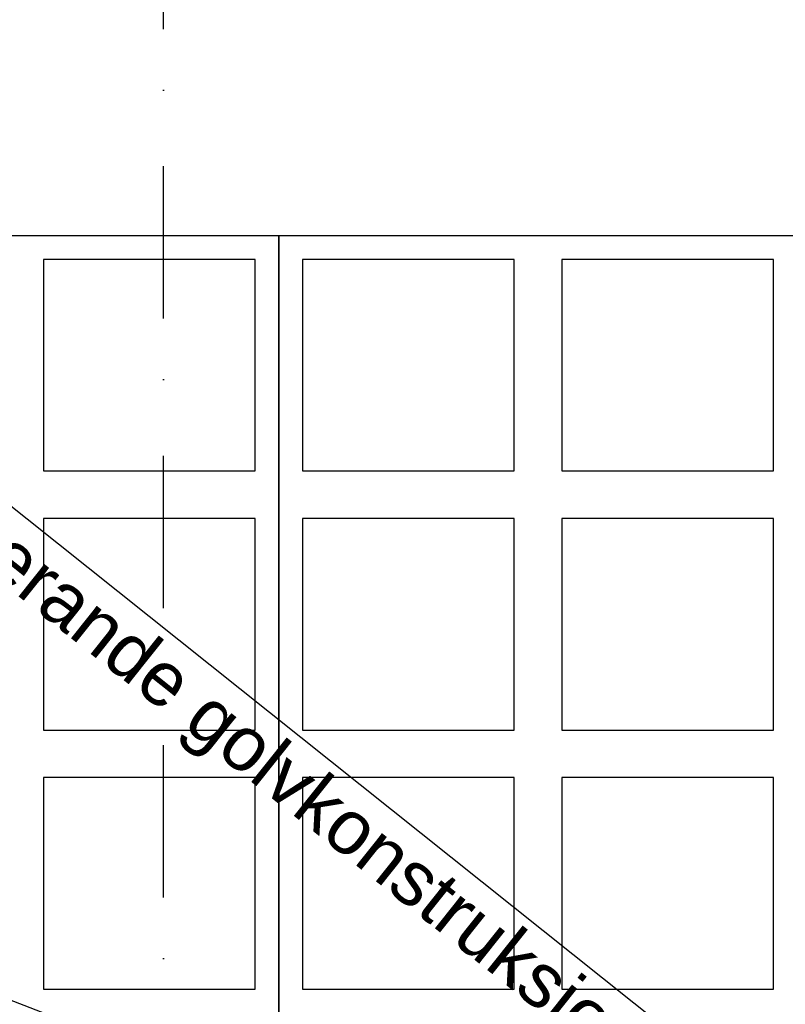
# Model space of a CAD drawing. Header units: millimetres. Extents: x -173281 to 144469, y -85977 to 83288.
# Tile 238 of 256: x -71706 to -69933, y -24597 to -22317. Entities that reach past the tile are written whole.
import ezdxf

# ---------------------------------------------------------------- set-up
doc = ezdxf.new("R2010")
doc.units = ezdxf.units.MM
doc.header["$LTSCALE"] = 0.5
doc.header["$MEASUREMENT"] = 0
doc.linetypes.add('PLINE', pattern=[0])
doc.linetypes.add('Prikk & stiplet', pattern=[1340.555525, 705.555534, -352.777767, 0, -282.222223])
for name, color, linetype in [('253- Oppforet gulv_ påstøp(Nye konstruksjoner)', 7, 'Continuous'), ('256- Faste himlinger og overflatebehandling(Nye konstruksjoner)', 7, 'Continuous'), ('852- Snittmarkør', 7, 'Continuous')]:
    doc.layers.add(name, color=color, linetype=linetype)
doc.styles.add('GENERATED_STYLE_1', font='arial.ttf')

msp = doc.modelspace()

# ---------------------------------------------------------------- linework, layer by layer
at = {"layer": '253- Oppforet gulv_ påstøp(Nye konstruksjoner)', "linetype": 'PLINE'}
msp.add_line((-68938.2, -25666.9), (-77605.7, -18756.9), dxfattribs=at)
at = {"layer": '256- Faste himlinger og overflatebehandling(Nye konstruksjoner)', "linetype": 'PLINE'}
msp.add_line((-68938.2, -25666.9), (-77605.7, -22311.9), dxfattribs=at)
for points in [[(-71105.9, -22816.9), (-71105.9, -25216.9), (-72305.9, -25216.9), (-72305.9, -22816.9)], [(-69905.9, -22816.9), (-69905.9, -25216.9), (-71105.9, -25216.9), (-71105.9, -22816.9)], [(-71160.9, -22871.9), (-71650.9, -22871.9), (-71650.9, -23361.9), (-71160.9, -23361.9)], [(-70560.9, -22871.9), (-71050.9, -22871.9), (-71050.9, -23361.9), (-70560.9, -23361.9)], [(-69960.9, -22871.9), (-70450.9, -22871.9), (-70450.9, -23361.9), (-69960.9, -23361.9)], [(-71160.9, -23471.9), (-71650.9, -23471.9), (-71650.9, -23961.9), (-71160.9, -23961.9)], [(-70560.9, -23471.9), (-71050.9, -23471.9), (-71050.9, -23961.9), (-70560.9, -23961.9)], [(-69960.9, -23471.9), (-70450.9, -23471.9), (-70450.9, -23961.9), (-69960.9, -23961.9)], [(-71160.9, -24071.9), (-71650.9, -24071.9), (-71650.9, -24561.9), (-71160.9, -24561.9)], [(-70560.9, -24071.9), (-71050.9, -24071.9), (-71050.9, -24561.9), (-70560.9, -24561.9)], [(-69960.9, -24071.9), (-70450.9, -24071.9), (-70450.9, -24561.9), (-69960.9, -24561.9)]]:
    msp.add_lwpolyline(points, close=True, dxfattribs=at)
at = {"layer": '852- Snittmarkør', "linetype": 'Prikk & stiplet'}
msp.add_line((-71373.2, -49153.9), (-71373.2, 6068), dxfattribs=at)

# ---------------------------------------------------------------- texts
at = {"layer": '253- Oppforet gulv_ påstøp(Nye konstruksjoner)', "linetype": 'Continuous', "insert": (-72473.7, -23090.8), "char_height": 125, "attachment_point": 8, "rotation": 321.4371, "style": 'GENERATED_STYLE_1'}
msp.add_mtext('\\A1;{\\pqc;\\fArial|b0|i0|c0|p0;\\W1.000000;Romma sine funksjonar krever endri\\fArial|b0|i0|c0|p0;\\W1.000000;n\\fArial|b0|i0|c0|p0;\\W1.000000;g av eksisterande golvkonstruksjonar}', dxfattribs=at)

doc.saveas('drawing.dxf')
